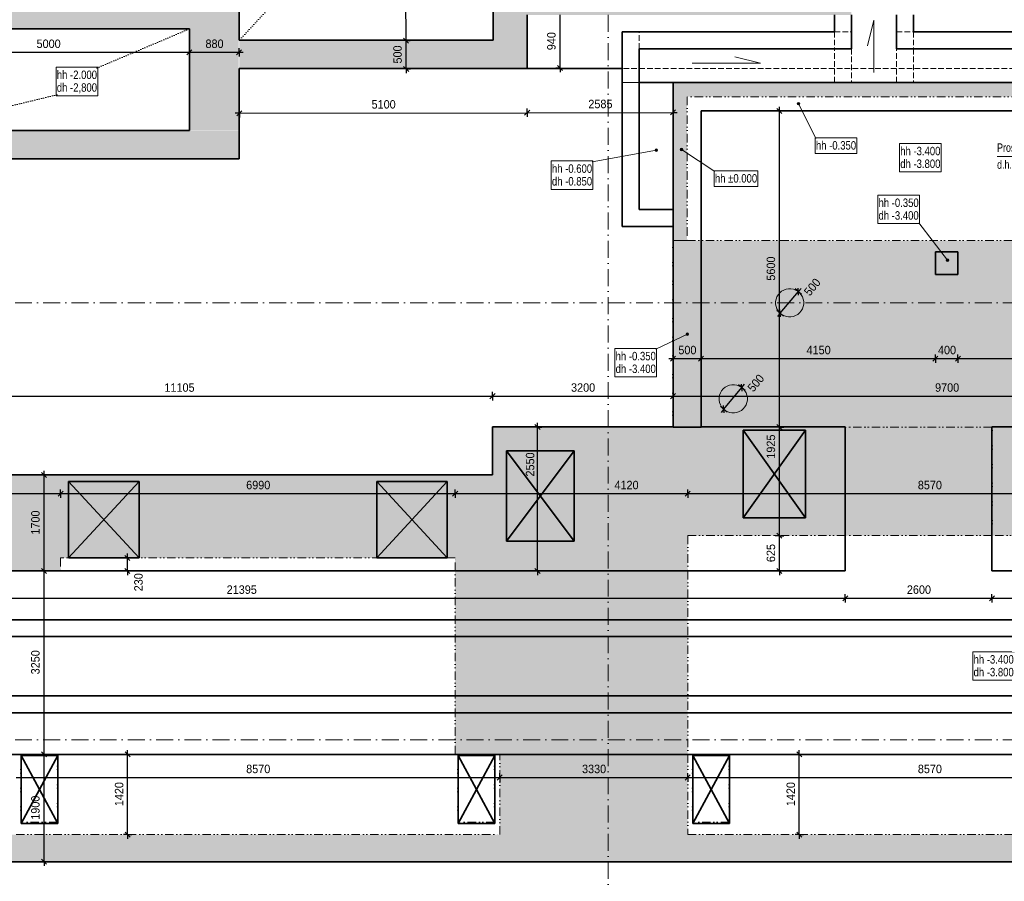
# Model space of a CAD drawing. Header units: millimetres. Extents: x 0 to 78750, y 0 to 63000.
# Tile 3 of 23: x 16666 to 34111, y 11974 to 27234. Entities that reach past the tile are written whole.
import ezdxf
from ezdxf.enums import TextEntityAlignment as Align

# ---------------------------------------------------------------- set-up
doc = ezdxf.new("R2010")
doc.units = ezdxf.units.MM
doc.header["$LTSCALE"] = 1000
for name, pattern in [('Carkovana', [0.21, 0.15, -0.06]), ('Carkovana 0.5x', [0.14, 0.1, -0.04]), ('Cerchovana 2 tecky', [0.33, 0.15, -0.06, 0, -0.06, 0, -0.06]), ('Cerchovana 2x', [0.5, 0.3, -0.1, 0, -0.1]), ('Teckovana', [0.06, 0, -0.06]), ('Teckovana 0.5x', [0.04, 0, -0.04])]:
    doc.linetypes.add(name, pattern=pattern)
for name, color, linetype in [('Architektura obecně', 7, 'Continuous'), ('Kóty 1_50', 7, 'Continuous'), ('Standard', 7, 'Continuous'), ('Text obecně', 7, 'Continuous')]:
    doc.layers.add(name, color=color, linetype=linetype)
for name, color, linetype, lineweight in [('Filling', 7, 'Continuous', 13), ('Obecné05', 7, 'Continuous', 50), ('Plošné elementy obecné', 7, 'Continuous', 13), ('Rastr', 30, 'Teckovana', 18), ('Stěna', 7, 'Continuous', 35)]:
    doc.layers.add(name, color=color, linetype=linetype, lineweight=lineweight)
doc.styles.add('ARIAL', font='arial.ttf')

msp = doc.modelspace()

# ---------------------------------------------------------------- hatches: boundary and pattern name
at = {"layer": 'Filling', "linetype": 'Carkovana', "lineweight": 5, "true_color": 0xe0ffe0, "transparency": 33554687}
h = msp.add_hatch(color=254, dxfattribs=at)
h.paths.add_polyline_path([(31400, 29971), (25054, 29971), (25054, 29387), (30654, 29387), (30654, 27870), (25049, 27870), (25049, 26870), (20558, 26870), (20558, 26368), (25052, 26368), (25052, 26378), (25655, 26378), (25655, 27319), (31400, 27319)])
h.paths.add_polyline_path([(25036, 30364), (25054, 29971), (25596, 29974), (25596, 31414), (24866, 31414), (24866, 30824), (20553, 30824), (20553, 30371), (24866, 30371), (24866, 30364)])
h.paths.add_polyline_path([(19075, 27479), (19075, 29769), (17435, 29769), (17435, 30219), (17135, 30219), (17140, 27669), (15350, 27669), (15350, 27319), (14550, 27319), (14550, 27669), (14153, 27659), (14153, 27069), (14155, 27069), (14155, 25263), (14152, 25263), (14152, 24770), (20538, 24770), (20538, 25263), (14679, 25263), (14679, 27069), (19673, 27069), (19673, 25270), (20548, 25270), (20548, 27479)])
h.paths.add_polyline_path([(20741, 35229), (20388, 35229), (20388, 30835), (19560, 30835), (19560, 29775), (20550, 29785), (20550, 30832), (20741, 30832)])
h.paths.add_polyline_path([(31052, 30970), (31052, 31432), (25603, 31429), (25603, 30966)])
h.paths.add_polyline_path([(24861, 32486), (24861, 31415), (25216, 31415), (25216, 32486)])
for points in [[(36436, 20021), (37936, 20021), (37936, 26121), (28237, 26121), (28237, 23322), (28487, 23322), (28487, 25871), (37686, 25871), (37686, 23322), (37440, 23322), (37436, 22370), (36432, 22370)], [(28241, 23321), (28238, 20020), (31292, 20021), (31292, 18096), (33895, 18096), (33895, 20021), (36439, 20020), (36437, 23321)], [(13940, 17471), (17391, 17471), (17391, 17702), (24381, 17702), (24381, 17471), (28501, 17471), (28501, 18096), (31292, 18096), (31292, 20020), (25043, 20021), (25043, 19171), (13940, 19171)], [(33895, 20020), (33895, 18096), (37071, 18096), (37071, 17471), (41391, 17471), (41391, 17702), (48381, 17702), (48381, 17471), (50007, 17471), (50007, 19171), (37941, 19171), (37936, 20021)], [(24381, 17471), (24381, 14221), (28501, 14221), (28501, 17471)], [(25171, 14221), (25171, 12801), (28501, 12801), (28501, 14221)], [(1205, 12321), (49351, 12321), (49351, 12801), (1205, 12801)]]:
    msp.add_hatch(color=254, dxfattribs=at).paths.add_polyline_path(points)
at = {"layer": 'Standard', "linetype": 'Carkovana', "lineweight": 5, "transparency": 33554687}
for points in [[(27932, 24941), (27950, 24902), (27942, 24946)], [(27942, 24946), (27950, 24902), (27961, 24907)], [(27942, 24946), (27961, 24907), (27954, 24945)], [(27929, 24910), (27925, 24932), (27924, 24920)], [(27925, 24932), (27939, 24903), (27932, 24941)], [(27925, 24932), (27929, 24910), (27939, 24903)], [(27932, 24941), (27939, 24903), (27950, 24902)], [(27954, 24945), (27961, 24907), (27967, 24917)], [(27954, 24945), (27967, 24917), (27963, 24939)], [(27963, 24939), (27967, 24917), (27968, 24928)], [(28472, 21667), (28493, 21643), (28476, 21678)], [(28482, 21647), (28472, 21667), (28474, 21656)], [(28472, 21667), (28482, 21647), (28493, 21643)], [(28476, 21678), (28504, 21645), (28485, 21686)], [(28476, 21678), (28493, 21643), (28504, 21645)], [(28485, 21686), (28513, 21653), (28496, 21688)], [(28485, 21686), (28504, 21645), (28513, 21653)], [(28496, 21688), (28513, 21653), (28517, 21664)], [(28496, 21688), (28517, 21664), (28507, 21684)], [(28507, 21684), (28517, 21664), (28515, 21675)]]:
    msp.add_hatch(color=7, dxfattribs=at).paths.add_polyline_path(points)
at = {"layer": 'Stěna', "linetype": 'Carkovana', "lineweight": 5, "transparency": 33554687}
for points in [[(30443, 25748), (30477, 25766), (30467, 25769)], [(30443, 25748), (30467, 25769), (30446, 25759)], [(30445, 25737), (30477, 25766), (30443, 25748)], [(30445, 25737), (30485, 25757), (30477, 25766)], [(30453, 25728), (30485, 25757), (30445, 25737)], [(30446, 25759), (30467, 25769), (30455, 25767)], [(30453, 25728), (30488, 25745), (30485, 25757)], [(30464, 25725), (30488, 25745), (30453, 25728)], [(30464, 25725), (30484, 25735), (30488, 25745)], [(30484, 25735), (30464, 25725), (30475, 25727)], [(28373, 24924), (28383, 24954), (28370, 24935)], [(28370, 24935), (28383, 24954), (28374, 24947)], [(28380, 24915), (28394, 24956), (28373, 24924)], [(28373, 24924), (28394, 24956), (28383, 24954)], [(28380, 24915), (28405, 24953), (28394, 24956)], [(28391, 24912), (28405, 24953), (28380, 24915)], [(28391, 24912), (28413, 24944), (28405, 24953)], [(28403, 24914), (28413, 24944), (28391, 24912)], [(28403, 24914), (28415, 24933), (28413, 24944)], [(28415, 24933), (28403, 24914), (28411, 24922)], [(33102, 22996), (33084, 22983), (33083, 22971)], [(33102, 22996), (33083, 22971), (33113, 22995)], [(33113, 22995), (33083, 22971), (33087, 22961)], [(33084, 22983), (33102, 22996), (33091, 22992)], [(33113, 22995), (33087, 22961), (33123, 22988)], [(33123, 22988), (33087, 22961), (33096, 22954)], [(33123, 22988), (33096, 22954), (33127, 22977)], [(33127, 22977), (33096, 22954), (33108, 22952)], [(33127, 22977), (33108, 22952), (33126, 22966)], [(33126, 22966), (33108, 22952), (33119, 22956)]]:
    msp.add_hatch(color=7, dxfattribs=at).paths.add_polyline_path(points)

# ---------------------------------------------------------------- linework, layer by layer
at = {"layer": 'Architektura obecně', "color": 250, "linetype": 'Carkovana 0.5x', "lineweight": 18, "true_color": 0x3b3b3b, "transparency": 33554687}
for p, q in [((27642, 26720), (27642, 27020)), ((31102, 27020), (31402, 27020)), ((31102, 27020), (31102, 26720)), ((32202, 27020), (32502, 27020)), ((32502, 27020), (32502, 26720)), ((31102, 26121), (31102, 26720)), ((31402, 26720), (31402, 26121)), ((32202, 26121), (32202, 26720)), ((32502, 26720), (32502, 26121)), ((31802, 26370), (27342, 26370)), ((37941, 26370), (31802, 26370)), ((27342, 26122), (27642, 26122)), ((28242, 26121), (27342, 26121)), ((28242, 26122), (28242, 23871)), ((28241, 23571), (28241, 23871)), ((28241, 20021), (28739, 20021))]:
    msp.add_line(p, q, dxfattribs=at)
at = {"layer": 'Architektura obecně', "color": 250, "linetype": 'Cerchovana 2 tecky', "lineweight": 18, "true_color": 0x3b3b3b, "transparency": 33554687}
for p, q in [((28491, 23321), (28237, 23321)), ((28241, 20020), (28241, 23321)), ((28241, 23321), (28491, 23321)), ((28241, 23321), (28491, 23321)), ((28739, 23321), (28739, 20020)), ((28241, 20021), (28237, 20021)), ((28739, 20020), (28241, 20020)), ((28739, 20021), (31292, 20021)), ((31292, 20021), (31292, 20020)), ((33892, 20021), (33892, 20020)), ((37936, 20021), (33892, 20021)), ((28501, 17471), (24381, 17471)), ((25171, 14221), (28501, 14221))]:
    msp.add_line(p, q, dxfattribs=at)
at = {"layer": 'Kóty 1_50', "color": 7, "linetype": 'Continuous', "lineweight": -3, "transparency": 33554687}
for p, q in [((23511, 26864), (23490, 30369)), ((26239, 26711), (26239, 27319)), ((23556, 26819), (23466, 26908)), ((19628, 26611), (19718, 26701)), ((19673, 26656), (19673, 26731)), ((20507, 26611), (20597, 26701)), ((20552, 26656), (20552, 26731)), ((23511, 26864), (23436, 26863)), ((23511, 26864), (23586, 26864)), ((23514, 26466), (23511, 26864)), ((26239, 26378), (26239, 26711)), ((14672, 26656), (19673, 26656)), ((19673, 26656), (19673, 26581)), ((19673, 26656), (20552, 26656)), ((20552, 26656), (20552, 26581)), ((20552, 26656), (20627, 26656)), ((23514, 26362), (23439, 26362)), ((23559, 26318), (23469, 26407)), ((23514, 26362), (23514, 26466)), ((23514, 26362), (23589, 26363)), ((23514, 26362), (23515, 26287)), ((26239, 26378), (26164, 26378)), ((26284, 26333), (26194, 26423)), ((26239, 26378), (26314, 26378)), ((26239, 26378), (26239, 26303)), ((20559, 25577), (20559, 25652)), ((25657, 25587), (25657, 25662)), ((28242, 25592), (28242, 25667)), ((30172, 25573), (30082, 25663)), ((30127, 25618), (30127, 25693)), ((20559, 25577), (20484, 25577)), ((20514, 25532), (20604, 25622)), ((20559, 25577), (25657, 25587)), ((20559, 25577), (20559, 25502)), ((25612, 25542), (25702, 25632)), ((25657, 25587), (28242, 25592)), ((25657, 25587), (25657, 25512)), ((28197, 25547), (28287, 25637)), ((28242, 25592), (28242, 25517)), ((28242, 25592), (28317, 25592)), ((30127, 25618), (30052, 25618)), ((30127, 25618), (30202, 25618)), ((30127, 20020), (30127, 25618)), ((30141, 22036), (30462, 22418)), ((30462, 22418), (30404, 22466)), ((30467, 22355), (30456, 22481)), ((30462, 22418), (30510, 22476)), ((30462, 22418), (30519, 22370)), ((30141, 22036), (30083, 22084)), ((30141, 22036), (30092, 21978)), ((30146, 21972), (30135, 22099)), ((30141, 22036), (30198, 21987)), ((28241, 21230), (28241, 21305)), ((28739, 21230), (28739, 21305)), ((32890, 21230), (32890, 21305)), ((33290, 21230), (33290, 21305)), ((28241, 21230), (28166, 21230)), ((28286, 21275), (28196, 21185)), ((28241, 21230), (28241, 21155)), ((28739, 21230), (28241, 21230)), ((28784, 21275), (28694, 21185)), ((28739, 21230), (28739, 21155)), ((32890, 21230), (28739, 21230)), ((32935, 21275), (32845, 21185)), ((32890, 21230), (32890, 21155)), ((33290, 21230), (32890, 21230)), ((33335, 21275), (33245, 21185)), ((33290, 21230), (33290, 21155)), ((36139, 21230), (33290, 21230)), ((29462, 20718), (29404, 20766)), ((29467, 20655), (29456, 20781)), ((29462, 20718), (29510, 20776)), ((24998, 20521), (25088, 20611)), ((25043, 20566), (25043, 20641)), ((28196, 20521), (28286, 20611)), ((28241, 20566), (28241, 20641)), ((29141, 20336), (29462, 20718)), ((29462, 20718), (29519, 20670)), ((13940, 20566), (25043, 20566)), ((25043, 20566), (25043, 20491)), ((25043, 20566), (28241, 20566)), ((28241, 20566), (28241, 20491)), ((28241, 20566), (37941, 20566)), ((29141, 20336), (29083, 20384)), ((29141, 20336), (29092, 20278)), ((29146, 20272), (29135, 20399)), ((29141, 20336), (29198, 20287)), ((25885, 19975), (25795, 20065)), ((25840, 20020), (25840, 20095)), ((30172, 19975), (30082, 20065)), ((25840, 20020), (25765, 20020)), ((25840, 20020), (25915, 20020)), ((25840, 19143), (25840, 20020)), ((30127, 20020), (30052, 20020)), ((30127, 20020), (30202, 20020)), ((30127, 18095), (30127, 20020)), ((17142, 19126), (17052, 19216)), ((17097, 19171), (17097, 19246)), ((17097, 19171), (17022, 19171)), ((17097, 19171), (17172, 19171)), ((17097, 17471), (17097, 19171)), ((25840, 17471), (25840, 19143)), ((17346, 18795), (17436, 18885)), ((17391, 18840), (17391, 18915)), ((24336, 18795), (24426, 18885)), ((24381, 18840), (24381, 18915)), ((28456, 18795), (28546, 18885)), ((28501, 18840), (28501, 18915)), ((13071, 18840), (17391, 18840)), ((17391, 18840), (17391, 18765)), ((17391, 18840), (24381, 18840)), ((24381, 18840), (24381, 18765)), ((24381, 18840), (28501, 18840)), ((28501, 18840), (28501, 18765)), ((28501, 18840), (37071, 18840)), ((30127, 18095), (30052, 18095)), ((30172, 18050), (30082, 18140)), ((30127, 18095), (30202, 18095)), ((30127, 17688), (30127, 18095)), ((18574, 17702), (18499, 17702)), ((18619, 17657), (18529, 17747)), ((18574, 17702), (18574, 17777)), ((18574, 17702), (18649, 17702)), ((18574, 17471), (18574, 17702)), ((30127, 17470), (30127, 17688)), ((17097, 17471), (17022, 17471)), ((17142, 17426), (17052, 17516)), ((17097, 17471), (17172, 17471)), ((17097, 14221), (17097, 17471)), ((18574, 17471), (18499, 17471)), ((18619, 17426), (18529, 17516)), ((18574, 17471), (18649, 17471)), ((18574, 17471), (18574, 17396)), ((25840, 17471), (25765, 17471)), ((25885, 17426), (25795, 17516)), ((25840, 17471), (25915, 17471)), ((25840, 17471), (25840, 17396)), ((30127, 17470), (30052, 17470)), ((30172, 17425), (30082, 17515)), ((30127, 17470), (30202, 17470)), ((30127, 17470), (30127, 17395)), ((9896, 16987), (31292, 16987)), ((31247, 16942), (31337, 17032)), ((31292, 16987), (31292, 17062)), ((31292, 16987), (31292, 16912)), ((31292, 16987), (33892, 16987)), ((33847, 16942), (33937, 17032)), ((33892, 16987), (33892, 17062)), ((33892, 16987), (33892, 16912)), ((33892, 16987), (49509, 16987)), ((17097, 14221), (17022, 14221)), ((17142, 14176), (17052, 14266)), ((17097, 14221), (17172, 14221)), ((17097, 13083), (17097, 14221)), ((18579, 14221), (18504, 14221)), ((18624, 14176), (18534, 14266)), ((18579, 14221), (18579, 14296)), ((18579, 14221), (18654, 14221)), ((18579, 13326), (18579, 14221)), ((30479, 14221), (30404, 14221)), ((30524, 14176), (30434, 14266)), ((30479, 14221), (30479, 14296)), ((30479, 14221), (30554, 14221)), ((30479, 13380), (30479, 14221)), ((16601, 13812), (25171, 13812)), ((25126, 13767), (25216, 13857)), ((25171, 13812), (25171, 13887)), ((25171, 13812), (25171, 13737)), ((25171, 13812), (28501, 13812)), ((28456, 13767), (28546, 13857)), ((28501, 13812), (28501, 13887)), ((28501, 13812), (28501, 13737)), ((28501, 13812), (37071, 13812)), ((18579, 12801), (18579, 13326)), ((30479, 12801), (30479, 13380)), ((17097, 12321), (17097, 13083)), ((18579, 12801), (18504, 12801)), ((18624, 12756), (18534, 12846)), ((18579, 12801), (18654, 12801)), ((18579, 12801), (18579, 12726)), ((30479, 12801), (30404, 12801)), ((30524, 12756), (30434, 12846)), ((30479, 12801), (30554, 12801)), ((30479, 12801), (30479, 12726)), ((17097, 12321), (17022, 12321)), ((17142, 12276), (17052, 12366)), ((17097, 12321), (17172, 12321)), ((17097, 12321), (17097, 12246))]:
    msp.add_line(p, q, dxfattribs=at)
at = {"layer": 'Obecné05', "color": 7, "linetype": 'Continuous', "lineweight": 5, "transparency": 33554687}
for p, q in [((31802, 27226), (31689, 26774)), ((31802, 26296), (31802, 27226)), ((29790, 26462), (29338, 26575)), ((28580, 26462), (29790, 26462))]:
    msp.add_line(p, q, dxfattribs=at)
at = {"layer": 'Obecné05', "color": 252, "linetype": 'Continuous', "lineweight": 35, "true_color": 0x8f8f8f, "transparency": 33554687}
for p, q in [((30586, 19961), (29486, 19961)), ((29486, 19961), (29486, 18411)), ((29486, 18411), (30586, 19961)), ((29486, 19961), (30586, 18411)), ((30586, 18411), (30586, 19961)), ((25290, 18000), (25290, 19600)), ((25290, 19600), (26490, 19600)), ((25290, 18000), (26490, 19600)), ((25290, 19600), (26490, 18000)), ((26490, 19600), (26490, 18000)), ((17531, 17702), (17531, 19052)), ((17531, 19052), (18781, 19052)), ((17531, 17702), (18781, 19052)), ((17531, 19052), (18781, 17702)), ((18781, 19052), (18781, 17702)), ((22991, 17702), (22991, 19052)), ((22991, 19052), (24241, 19052)), ((22991, 17702), (24241, 19052)), ((22991, 19052), (24241, 17702)), ((24241, 19052), (24241, 17702)), ((29486, 18411), (30586, 18411)), ((26490, 18000), (25290, 18000)), ((18781, 17702), (17531, 17702)), ((24241, 17702), (22991, 17702)), ((17341, 14199), (16691, 14199)), ((16691, 14199), (16691, 12999)), ((16691, 12999), (17341, 14199)), ((16691, 14199), (17341, 12999)), ((17341, 12999), (17341, 14199)), ((25086, 14199), (24436, 14199)), ((24436, 14199), (24436, 12999)), ((24436, 12999), (25086, 14199)), ((24436, 14199), (25086, 12999)), ((25086, 12999), (25086, 14199)), ((29241, 14200), (28591, 14200)), ((28591, 14200), (28591, 13000)), ((28591, 13000), (29241, 14200)), ((28591, 14200), (29241, 13000)), ((29241, 13000), (29241, 14200)), ((16691, 12999), (17341, 12999)), ((24436, 12999), (25086, 12999)), ((28591, 13000), (29241, 13000))]:
    msp.add_line(p, q, dxfattribs=at)
at = {"layer": 'Plošné elementy obecné', "color": 7, "linetype": 'Continuous', "lineweight": 35, "transparency": 33554687}
for p, q in [((25052, 27870), (25052, 26870)), ((20552, 26870), (20552, 27470)), ((25660, 26370), (25660, 27320)), ((31102, 27020), (31102, 27320)), ((31402, 27320), (31402, 26720)), ((32202, 26720), (32202, 27320)), ((32502, 27320), (32502, 27020)), ((14672, 27070), (19672, 27070)), ((19672, 27070), (19672, 25270)), ((25052, 26870), (20552, 26870)), ((27342, 23871), (27342, 27020)), ((27342, 27020), (27642, 27020)), ((27642, 27020), (31102, 27020)), ((32502, 27020), (37944, 27020)), ((27642, 26720), (27642, 23871)), ((31102, 26720), (27642, 26720)), ((31402, 26720), (31102, 26720)), ((32502, 26720), (32202, 26720)), ((37944, 26720), (32502, 26720)), ((20552, 24770), (20552, 26370)), ((25660, 26370), (20552, 26370)), ((27342, 26370), (25660, 26370)), ((27642, 26122), (28242, 26122)), ((28241, 23871), (28241, 26120)), ((28241, 26120), (28739, 26120)), ((31402, 26121), (28242, 26121)), ((37439, 26120), (28739, 26120)), ((32202, 26121), (31402, 26121)), ((37439, 26121), (32202, 26121)), ((28739, 25620), (28739, 20020)), ((28739, 25620), (36136, 25620)), ((19672, 25270), (14672, 25270)), ((14152, 24770), (20552, 24770)), ((27342, 23571), (27342, 23871)), ((27642, 23871), (28242, 23871)), ((28242, 23871), (28242, 23571)), ((28242, 23571), (27342, 23571)), ((28241, 20020), (28241, 23571)), ((32890, 22721), (32890, 23121)), ((32890, 23121), (33290, 23121)), ((33290, 23121), (33290, 22721)), ((33290, 22721), (32890, 22721)), ((25043, 20021), (25043, 19171)), ((25043, 20021), (28241, 20021)), ((28739, 20020), (28241, 20020)), ((28739, 20021), (31292, 20021)), ((31292, 20021), (31292, 17471)), ((33892, 20021), (33892, 17471)), ((33892, 20021), (36136, 20021)), ((13940, 19171), (25043, 19171)), ((13938, 17471), (25043, 17471)), ((25043, 17471), (31292, 17471)), ((33892, 17471), (37941, 17471)), ((48504, 16607), (1242, 16607)), ((48504, 16307), (1242, 16307)), ((48504, 15257), (1242, 15257)), ((48504, 14957), (1242, 14957)), ((1242, 14221), (49507, 14221)), ((49507, 12321), (1242, 12321))]:
    msp.add_line(p, q, dxfattribs=at)
at = {"layer": 'Plošné elementy obecné', "color": 7, "linetype": 'Cerchovana 2 tecky', "lineweight": 18, "transparency": 33554687}
for p, q in [((28241, 23321), (28241, 26120)), ((28241, 26120), (28491, 26120)), ((28491, 26120), (37689, 26121)), ((28491, 25870), (28491, 23321)), ((37689, 25870), (28491, 25870)), ((28237, 20020), (28237, 23321)), ((28491, 23321), (36436, 23321)), ((30103, 22363), (30081, 22325)), ((30131, 22396), (30103, 22363)), ((30164, 22425), (30131, 22396)), ((30202, 22446), (30164, 22425)), ((30243, 22461), (30202, 22446)), ((30286, 22469), (30243, 22461)), ((30330, 22469), (30286, 22469)), ((30373, 22461), (30330, 22469)), ((30414, 22446), (30373, 22461)), ((30452, 22425), (30414, 22446)), ((30485, 22396), (30452, 22425)), ((30513, 22363), (30485, 22396)), ((30535, 22325), (30513, 22363)), ((30066, 22284), (30058, 22241)), ((30058, 22241), (30058, 22197)), ((30058, 22197), (30066, 22154)), ((30081, 22325), (30066, 22284)), ((30550, 22284), (30535, 22325)), ((30557, 22241), (30550, 22284)), ((30550, 22154), (30557, 22197)), ((30557, 22197), (30557, 22241)), ((30066, 22154), (30081, 22113)), ((30081, 22113), (30103, 22075)), ((30103, 22075), (30131, 22042)), ((30131, 22042), (30164, 22014)), ((30164, 22014), (30202, 21992)), ((30202, 21992), (30243, 21977)), ((30373, 21977), (30414, 21992)), ((30414, 21992), (30452, 22014)), ((30452, 22014), (30485, 22042)), ((30485, 22042), (30513, 22075)), ((30513, 22075), (30535, 22113)), ((30535, 22113), (30550, 22154)), ((30243, 21977), (30286, 21970)), ((30286, 21970), (30330, 21970)), ((30330, 21970), (30373, 21977)), ((29243, 20761), (29202, 20746)), ((29286, 20769), (29243, 20761)), ((29330, 20769), (29286, 20769)), ((29373, 20761), (29330, 20769)), ((29414, 20746), (29373, 20761)), ((29081, 20625), (29066, 20584)), ((29103, 20663), (29081, 20625)), ((29131, 20696), (29103, 20663)), ((29164, 20725), (29131, 20696)), ((29202, 20746), (29164, 20725)), ((29452, 20725), (29414, 20746)), ((29485, 20696), (29452, 20725)), ((29513, 20663), (29485, 20696)), ((29535, 20625), (29513, 20663)), ((29550, 20584), (29535, 20625)), ((29066, 20584), (29058, 20541)), ((29058, 20541), (29058, 20497)), ((29058, 20497), (29066, 20454)), ((29066, 20454), (29081, 20413)), ((29081, 20413), (29103, 20375)), ((29513, 20375), (29535, 20413)), ((29535, 20413), (29550, 20454)), ((29558, 20541), (29550, 20584)), ((29550, 20454), (29558, 20497)), ((29558, 20497), (29558, 20541)), ((29103, 20375), (29131, 20342)), ((29131, 20342), (29164, 20314)), ((29164, 20314), (29202, 20292)), ((29202, 20292), (29243, 20277)), ((29243, 20277), (29286, 20270)), ((29286, 20270), (29330, 20270)), ((29330, 20270), (29373, 20277)), ((29373, 20277), (29414, 20292)), ((29414, 20292), (29452, 20314)), ((29452, 20314), (29485, 20342)), ((29485, 20342), (29513, 20375)), ((25043, 19171), (25043, 20021)), ((25043, 20021), (27461, 20021)), ((27461, 20021), (27699, 20022)), ((27699, 20022), (27750, 20021)), ((27750, 20021), (28237, 20021)), ((29486, 19961), (29486, 18411)), ((30586, 19961), (29486, 19961)), ((30586, 18411), (30586, 19961)), ((31292, 20020), (31292, 18096)), ((33892, 20020), (31292, 20020)), ((31292, 18096), (31292, 20019)), ((33895, 20019), (31292, 20019)), ((33892, 18096), (33892, 20020)), ((33895, 18096), (33895, 20019)), ((25290, 18000), (25290, 19600)), ((25290, 19600), (26490, 19600)), ((26490, 19600), (26490, 18000)), ((13940, 19171), (25043, 19171)), ((17531, 19052), (17531, 17702)), ((18781, 19052), (17531, 19052)), ((18781, 17702), (18781, 19052)), ((22991, 19052), (22991, 17702)), ((24241, 19052), (22991, 19052)), ((24241, 17702), (24241, 19052)), ((29486, 18411), (30586, 18411)), ((26490, 18000), (25290, 18000)), ((28501, 18096), (28501, 17471)), ((31292, 18096), (28501, 18096)), ((33895, 18096), (31292, 18096)), ((37071, 18096), (33892, 18096)), ((17391, 17702), (17391, 17471)), ((24381, 17702), (17391, 17702)), ((17531, 17702), (18781, 17702)), ((22991, 17702), (24241, 17702)), ((24381, 17471), (24381, 17702)), ((17391, 17471), (13071, 17471)), ((24381, 14221), (24381, 17471)), ((28501, 17471), (28501, 14221)), ((16686, 13021), (16686, 14221)), ((16686, 14221), (17336, 14221)), ((17336, 14221), (17336, 13021)), ((25171, 14221), (24381, 14221)), ((24431, 13021), (24431, 14221)), ((24431, 14221), (25081, 14221)), ((25081, 14221), (25081, 13021)), ((25171, 12801), (25171, 14221)), ((28501, 14221), (28501, 12801)), ((28586, 13021), (28586, 14221)), ((28586, 14221), (29236, 14221)), ((29236, 14221), (29236, 13021)), ((17336, 13021), (16686, 13021)), ((25081, 13021), (24431, 13021)), ((29236, 13021), (28586, 13021)), ((16601, 12801), (25171, 12801)), ((28501, 12801), (37071, 12801)), ((50007, 12321), (3092, 12321))]:
    msp.add_line(p, q, dxfattribs=at)
at = {"layer": 'Rastr', "color": 7, "linetype": 'Cerchovana 2x', "lineweight": 5, "transparency": 33554687}
for p, q in [((27092, 62325), (27092, 9577)), ((53891, 22220), (1242, 22220)), ((53891, 14480), (1242, 14480))]:
    msp.add_line(p, q, dxfattribs=at)
at = {"layer": 'Standard', "color": 7, "linetype": 'Continuous', "lineweight": 5, "transparency": 33554687}
for p, q in [((26808, 24717), (27946, 24924)), ((26820, 24732), (26084, 24732)), ((26084, 24732), (26084, 24227)), ((26820, 24227), (26820, 24732)), ((26084, 24227), (26820, 24227)), ((27937, 21396), (28495, 21665)), ((27949, 21411), (27213, 21411)), ((27213, 21411), (27213, 20906)), ((27949, 20906), (27949, 21411)), ((27213, 20906), (27949, 20906)), ((34290, 16039), (33554, 16039)), ((33554, 16039), (33554, 15534)), ((33554, 15534), (34290, 15534))]:
    msp.add_line(p, q, dxfattribs=at)
for centre in [(27946, 24924), (28495, 21665)]:
    msp.add_circle(centre, 22.5, dxfattribs=at)
at = {"layer": 'Stěna', "color": 7, "linetype": 'Continuous', "lineweight": 5, "transparency": 33554687}
for p, q in [((30773, 25128), (30465, 25747)), ((31497, 25143), (30761, 25143)), ((30761, 25143), (30761, 24863)), ((31497, 24863), (31497, 25143)), ((28984, 24544), (28393, 24934)), ((30761, 24863), (31497, 24863)), ((29744, 24559), (28972, 24559)), ((28972, 24559), (28972, 24279)), ((29744, 24279), (29744, 24559)), ((28972, 24279), (29744, 24279)), ((32606, 24127), (31870, 24127)), ((31870, 24127), (31870, 23622)), ((32606, 23622), (32606, 24127)), ((31870, 23622), (32606, 23622)), ((32594, 23637), (33105, 22974))]:
    msp.add_line(p, q, dxfattribs=at)
for centre in [(30465, 25747), (28393, 24934), (33105, 22974)]:
    msp.add_circle(centre, 22.5, dxfattribs=at)
at = {"layer": 'Text obecně', "color": 7, "linetype": 'Teckovana 0.5x', "lineweight": 5, "transparency": 33554687}
for p, q in [((22533, 29001), (20558, 26870)), ((18036, 26378), (19670, 27069)), ((17324, 25903), (14679, 25263))]:
    msp.add_line(p, q, dxfattribs=at)
at = {"layer": 'Text obecně', "color": 7, "linetype": 'Continuous', "lineweight": 5, "transparency": 33554687}
for p, q in [((18048, 26393), (17312, 26393)), ((17312, 26393), (17312, 25888)), ((18048, 25888), (18048, 26393)), ((17312, 25888), (18048, 25888)), ((32991, 25043), (32255, 25043)), ((32255, 25043), (32255, 24538)), ((32991, 24538), (32991, 25043)), ((33983, 24813), (35223, 24813)), ((32255, 24538), (32991, 24538))]:
    msp.add_line(p, q, dxfattribs=at)

# ---------------------------------------------------------------- texts
at = {"layer": 'Kóty 1_50', "color": 7, "linetype": 'Continuous', "lineweight": 5, "transparency": 33554687, "style": 'ARIAL', "width": 0.917682}
for s, p, p2 in [('5000', (16965, 26733), (17392, 26733)), ('880', (19958, 26733), (20278, 26733)), ('500', (28336, 21308), (28656, 21308)), ('4150', (30607, 21308), (31035, 21308)), ('400', (32936, 21308), (33256, 21308)), ('11105', (19230, 20644), (19765, 20644)), ('3200', (26434, 20644), (26862, 20644)), ('9700', (32884, 20644), (33311, 20644)), ('6990', (20679, 18917), (21106, 18917)), ('4120', (27204, 18917), (27631, 18917)), ('8570', (32579, 18917), (33006, 18917)), ('21395', (20333, 17065), (20867, 17065)), ('2600', (32385, 17065), (32812, 17065)), ('8570', (20679, 13889), (21106, 13889)), ('3330', (26629, 13889), (27056, 13889)), ('8570', (32579, 13889), (33006, 13889))]:
    msp.add_text(s, height=150, dxfattribs=at).set_placement(p, p2, align=Align.FIT)
for s, rotation, p, p2 in [('940', 90, (26161, 26694), (26161, 27014)), ('500', 90.3412, (23436, 26458), (23434, 26779)), ('2585', 0.1093, (26741, 25666), (27169, 25667)), ('5100', 0.1093, (22901, 25659), (23328, 25660)), ('5600', 90, (30050, 22612), (30050, 23039)), ('500', 50, (30663, 22328), (30869, 22574)), ('500', 50, (29663, 20628), (29869, 20874)), ('1925', 90, (30050, 19459), (30050, 19886)), ('2550', 90, (25784, 19143), (25784, 19570)), ('1700', 90, (17019, 18114), (17019, 18541)), ('625', 90, (30050, 17627), (30050, 17948)), ('230', 90, (18845, 17110), (18845, 17430)), ('3250', 90, (17019, 15639), (17019, 16066)), ('1420', 90, (18502, 13304), (18502, 13731)), ('1420', 90, (30402, 13304), (30402, 13731)), ('1900', 90, (17019, 13064), (17019, 13491))]:
    msp.add_text(s, height=150, rotation=rotation, dxfattribs=at).set_placement(p, p2, align=Align.FIT)
at = {"layer": 'Standard', "color": 7, "linetype": 'Continuous', "lineweight": 5, "transparency": 33554687, "style": 'ARIAL', "width": 0.804929}
for s, p, p2 in [('hh -0.600', (26096, 24522), (26808, 24522)), ('dh -0.850', (26096, 24297), (26808, 24297)), ('hh -0.350', (27225, 21201), (27937, 21201)), ('dh -3.400', (27225, 20976), (27937, 20976)), ('hh -3.400', (33566, 15829), (34278, 15829)), ('dh -3.800', (33566, 15604), (34278, 15604))]:
    msp.add_text(s, height=150, dxfattribs=at).set_placement(p, p2, align=Align.FIT)
at = {"layer": 'Stěna', "color": 7, "linetype": 'Continuous', "lineweight": 5, "transparency": 33554687, "style": 'ARIAL'}
for s, width, p, p2 in [('hh -0.350', 0.804929, (30773, 24933), (31485, 24933)), ('hh ±0.000', 0.804561, (28984, 24349), (29732, 24349)), ('hh -0.350', 0.804929, (31882, 23917), (32594, 23917)), ('dh -3.400', 0.804929, (31882, 23692), (32594, 23692))]:
    msp.add_text(s, height=150, dxfattribs=dict(at, width=width)).set_placement(p, p2, align=Align.FIT)
at = {"layer": 'Text obecně', "color": 7, "linetype": 'Continuous', "lineweight": 5, "transparency": 33554687, "style": 'ARIAL'}
for s, width, p, p2 in [('hh -2.000', 0.804929, (17324, 26183), (18036, 26183)), ('dh -2,800', 0.804929, (17324, 25958), (18036, 25958)), ('hh -3.400', 0.804929, (32267, 24833), (32979, 24833)), ('Prostup v. 800', 0.752778, (33983, 24893), (34999, 24893)), ('dh -3.800', 0.804929, (32267, 24608), (32979, 24608)), ('d.h. -3.800', 0.753035, (33983, 24593), (34736, 24593))]:
    msp.add_text(s, height=150, dxfattribs=dict(at, width=width)).set_placement(p, p2, align=Align.FIT)

doc.saveas('drawing.dxf')
